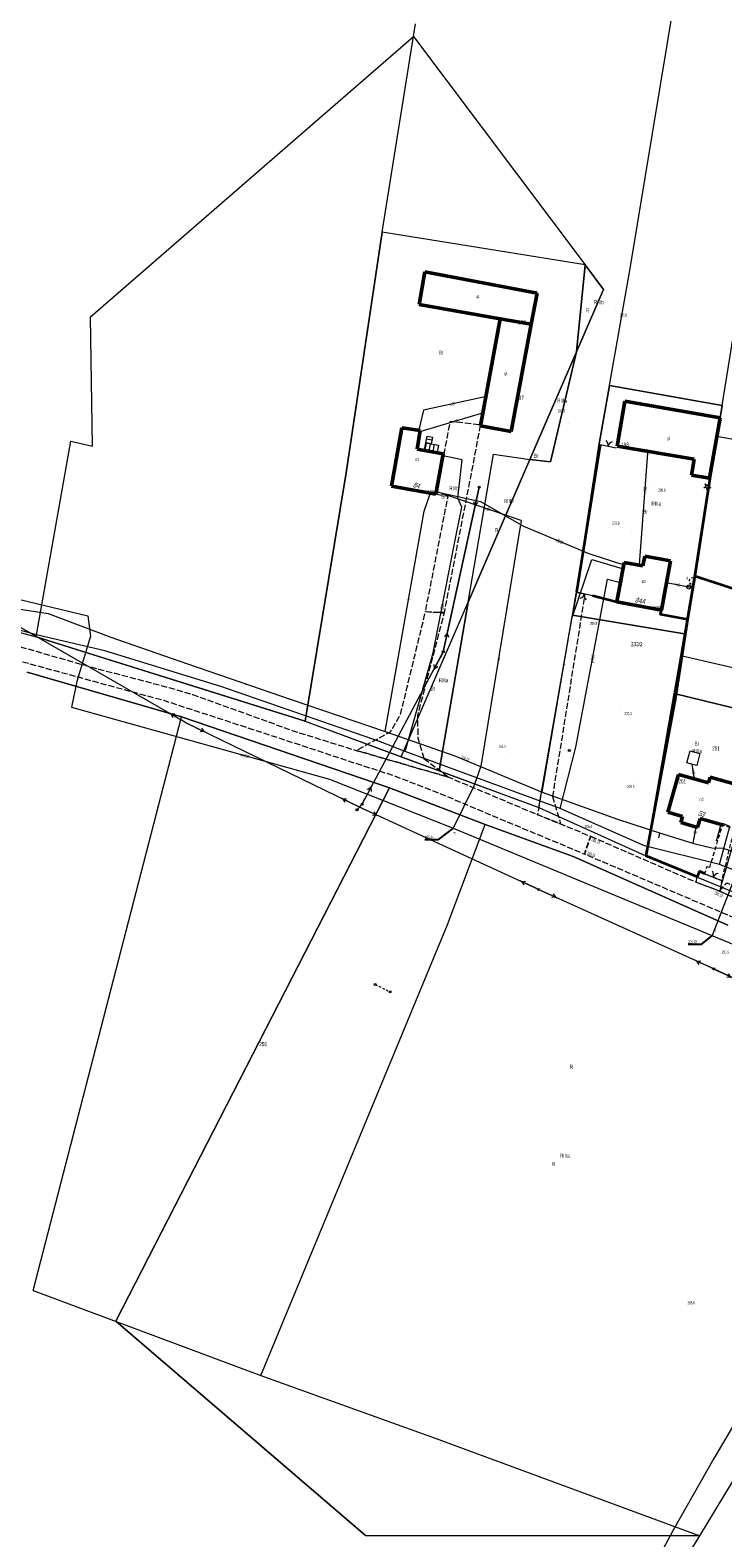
# Model space of a CAD drawing. Header units: metres. Extents: x 7575234 to 29552328, y 2827892 to 11288514.
# Tile 6 of 50: x 7578561 to 7578731, y 5633429 to 5633800. Entities that reach past the tile are written whole.
import ezdxf
from ezdxf.enums import TextEntityAlignment as Align

# ---------------------------------------------------------------- set-up
doc = ezdxf.new("R2010")
doc.units = ezdxf.units.M
for name, pattern in [('1.5_0.5', [2, 1.5, -0.5]), ('219-500', [0]), ('egkk-500', [0]), ('egug-500', [0]), ('ktok02-500', [0]), ('mz1.0_0.5', [1.5, 1, -0.5]), ('pe04-500', [0]), ('sm05_500', [1, 0.5, -0.5])]:
    doc.linetypes.add(name, pattern=pattern)
for name, color, linetype in [('209-oznaczenie konturu klasyfikacyjnego', 7, 'Continuous'), ('210-oznaczenie konturu użytku gruntowego', 7, 'Continuous'), ('211-numer działki ewidencyjnej', 7, 'Continuous'), ('217-kontur klasyfikacyjny', 7, 'Continuous'), ('218-kontur użytku gruntowego', 7, 'Continuous'), ('219-działka ewidencyjna', 7, 'Continuous'), ('312-budynek ewidencyjny', 7, 'Continuous'), ('312-oznaczenie budynku ewidencyjnego', 7, 'Continuous'), ('312-oznaczenie budynku ewidencyjnego-Atr117', 7, 'Continuous'), ('352-schody', 7, 'Continuous'), ('Adres nieruchomości (na budynku)', 7, 'Continuous'), ('brama (linia)', 7, 'Continuous'), ('brama (linia) - symbol', 7, 'Continuous'), ('chodnik (powierzchnia)', 7, 'Continuous'), ('drzewo iglaste (punkt)', 7, 'Continuous'), ('drzewo liściaste (punkt)', 7, 'Continuous'), ('jezdnia', 7, 'Continuous'), ('jezdnia (powierzchnia)', 7, 'Continuous'), ('komora podziemna - przewód kanalizacyjny (powierzchnia)', 7, 'Continuous'), ('ogrodzenie trwałe (linia)', 7, 'Continuous'), ('osadnik kanalizacji lokalnej (dół Chambeau) (punkt)', 7, 'Continuous'), ('osadnik kanalizacji lokalnej (dół Chambeau) (punkt)-Atr17', 7, 'Continuous'), ('przewód elektroenergetyczny (linia)', 7, 'Continuous'), ('przewód elektroenergetyczny (linia)-Atr1', 7, 'Continuous'), ('przewód elektroenergetyczny niskiego napięcia (linia)', 7, 'Continuous'), ('przewód elektroenergetyczny niskiego napięcia (linia) - symbol', 7, 'Continuous'), ('przewód gazowy (linia)', 7, 'Continuous'), ('przewód gazowy (linia)-Atr1', 7, 'Continuous'), ('przewód kanalizacyjny (linia)', 7, 'Continuous'), ('przewód kanalizacyjny (linia)-Atr1', 7, 'Continuous'), ('przewód telekomunikacyjny (linia) - podziemny', 7, 'Continuous'), ('przewód telekomunikacyjny (linia) - podziemny-Atr1', 7, 'Continuous'), ('przewód wodociągowy (linia)', 7, 'Continuous'), ('przewód wodociągowy (linia)-Atr1', 7, 'Continuous'), ('punkt o określonej wysokości (sieć telekomunikacyjna)', 7, 'Continuous'), ('punkt o określonej wysokości (sieć telekomunikacyjna)-Atr3', 7, 'Continuous'), ('punkt o określonej wysokości (sieć wodociągowa)', 7, 'Continuous'), ('punkt o określonej wysokości (sieć wodociągowa)-Atr2', 7, 'Continuous'), ('punkt wysokościowy naturalny', 7, 'Continuous'), ('punkt wysokościowy naturalny-Atr2', 7, 'Continuous'), ('punkt wysokościowy sztuczny', 7, 'Continuous'), ('punkt wysokościowy sztuczny-Atr2', 7, 'Continuous'), ('słup (punkt)', 7, 'Continuous'), ('słup łączony (linia)', 7, 'Continuous'), ('słup łączony (linia) - symbol', 7, 'Continuous'), ('zasuwa - siec wodociągowa (punkt)', 7, 'Continuous'), ('zasuwa - siec wodociągowa (punkt)-Atr17', 7, 'Continuous')]:
    doc.layers.add(name, color=color, linetype=linetype)
doc.styles.get("Standard").update_dxf_attribs({"font": 'ARIALN.TTF'})
doc.linetypes.add('902-500', pattern='A,3.75,0,[1,ksztalty.shx,S=0.5,R=0,X=0,Y=0],3.75', length=7.5)

# ---------------------------------------------------------------- blocks, each defined once
blk = doc.blocks.new('PW01')
at = {"linetype": 'Continuous', "lineweight": 13}
h = blk.add_hatch(color=0, dxfattribs=at)
edge = h.paths.add_edge_path()
edge.add_arc((0, 0), 0.045, 0, 360)
blk = doc.blocks.new('US25')
at = {"linetype": 'Continuous', "lineweight": 0}
h = blk.add_hatch(color=0, dxfattribs=at)
edge = h.paths.add_edge_path()
edge.add_arc((0, 0), 0.2, 0, 360)
blk = doc.blocks.new('SM04')
at = {"color": 0, "linetype": 'Continuous', "lineweight": 13}
blk.add_circle((0, 0), 0.25, dxfattribs=at)
blk = doc.blocks.new('US07')
at = {"color": 0, "linetype": 'Continuous', "lineweight": 13}
for q in [(-0.5, 0), (0.5, 0)]:
    blk.add_line((0, 0), q, dxfattribs=at)
blk.add_circle((0, 0), 0.5, dxfattribs=at)
blk = doc.blocks.new('PW02')
at = {"linetype": 'Continuous', "lineweight": 13}
h = blk.add_hatch(color=0, dxfattribs=at)
edge = h.paths.add_edge_path()
edge.add_arc((0, 0), 0.045, 0, 360)
blk = doc.blocks.new('OP011')
at = {"linetype": 'Continuous', "lineweight": 13}
h = blk.add_hatch(color=0, dxfattribs=at)
edge = h.paths.add_edge_path()
edge.add_arc((0, 0), 0.05, 0, 360)
at = {"color": 0, "linetype": 'Continuous', "lineweight": 13}
for p, q in [((-0.828, -0.268), (-0.283, 0.093)), ((-0.283, 0.093), (-0.512, 0.706)), ((-0.512, 0.706), (0, 0.299)), ((0, 0.299), (0.512, 0.706)), ((0.512, 0.706), (0.283, 0.093)), ((0.283, 0.093), (0.828, -0.268)), ((-0.175, -0.24), (-0.828, -0.268)), ((0, -0.87), (-0.175, -0.24)), ((0.175, -0.24), (0, -0.87)), ((0.828, -0.268), (0.175, -0.24))]:
    blk.add_line(p, q, dxfattribs=at)
blk = doc.blocks.new('OP021')
at = {"linetype": 'Continuous', "lineweight": 13}
h = blk.add_hatch(color=0, dxfattribs=at)
edge = h.paths.add_edge_path()
edge.add_arc((0, 0), 0.05, 0, 360)
at = {"color": 0, "linetype": 'Continuous', "lineweight": 13}
for centre, start, end in [((-0.38, 0.124), 121.308, 202.548), ((0, 0.4), 49.272, 130.728), ((0.38, 0.124), 337.452, 58.692), ((-0.235, -0.324), 193.221, 274.871), ((0.235, -0.324), 265.129, 346.779)]:
    blk.add_arc(centre, 0.4, start, end, dxfattribs=at)
blk = doc.blocks.new('PE04')
at = {"color": 0, "linetype": 'Continuous', "lineweight": 13}
for p, q in [((0.65, 0), (0, 0)), ((0.65, 0), (1.65, 0)), ((1.65, 0), (2.65, 0)), ((2.65, 0), (3.65, 0)), ((3.65, 0), (4.65, 0)), ((4.65, 0), (3.784, 0.5)), ((4.65, 0), (3.784, -0.5)), ((4.65, 0), (5, 0))]:
    blk.add_line(p, q, dxfattribs=at)
blk = doc.blocks.new('SM05')
at = {"color": 0, "linetype": 'Continuous', "lineweight": 13}
blk.add_circle((0, 0), 0.25, dxfattribs=at)
blk = doc.blocks.new('OK02')
at = {"color": 0, "linetype": 'Continuous', "lineweight": 0}
for centre, start, end in [((-1.5, 0), 0, 60), ((1.5, 0), 120, 180)]:
    blk.add_arc(centre, 1.5, start, end, dxfattribs=at)

msp = doc.modelspace()

# ---------------------------------------------------------------- linework, layer by layer
at = {"layer": '217-kontur klasyfikacyjny', "color": 92, "linetype": 'egkk-500', "lineweight": 18, "flags": 128}
for points in [[(7578575.68, 5633729.79), (7578655.29, 5633798.84)], [(7578655.29, 5633798.84), (7578697.53, 5633742.56)], [(7578647.58, 5633750.67), (7578638.68, 5633691.32)], [(7578697.53, 5633742.56), (7578647.58, 5633750.67)], [(7578695.41, 5633721.19), (7578697.53, 5633742.56)], [(7578697.53, 5633742.56), (7578702.05, 5633736.54)], [(7578702.05, 5633736.54), (7578695.41, 5633721.19)], [(7578576.13, 5633697.95), (7578575.68, 5633729.79)], [(7578683.93, 5633694.66), (7578695.41, 5633721.19)], [(7578695.41, 5633721.19), (7578689, 5633694.03)], [(7578701.04, 5633698.52), (7578703.57, 5633712.85)], [(7578703.57, 5633712.85), (7578731.3, 5633707.97)], [(7578730.8, 5633704.87), (7578730.02, 5633700.34)], [(7578731.3, 5633707.97), (7578730.8, 5633704.87)], [(7578562.3, 5633650.91), (7578570.83, 5633699.15)], [(7578570.83, 5633699.15), (7578576.13, 5633697.95)], [(7578695.36, 5633661.46), (7578701.04, 5633698.52)], [(7578730.02, 5633700.34), (7578728.23, 5633690)], [(7578668.72, 5633659.49), (7578674.96, 5633695.96)], [(7578683.93, 5633694.66), (7578668.72, 5633659.49)], [(7578674.96, 5633695.96), (7578683.93, 5633694.66)], [(7578689, 5633694.03), (7578683.93, 5633694.66)], [(7578638.68, 5633691.32), (7578628.6, 5633630.15)], [(7578728.23, 5633690), (7578724.4, 5633665.82)], [(7578484.36, 5633672.24), (7578562.3, 5633650.91)], [(7578724.4, 5633665.82), (7578722.05, 5633651.65)], [(7578694.45, 5633656.27), (7578695.36, 5633661.46)], [(7578652.25, 5633621.42), (7578668.72, 5633659.49)], [(7578668.72, 5633659.49), (7578661.61, 5633617.97)], [(7578722.05, 5633651.65), (7578694.45, 5633656.27)], [(7578598.06, 5633631.26), (7578560.05, 5633642.28)], [(7578712.53, 5633596.99), (7578719.53, 5633636.99)], [(7578719.53, 5633636.99), (7578737.62, 5633632.53)], [(7578649.32, 5633613.73), (7578598.06, 5633631.26)], [(7578628.6, 5633630.15), (7578652.25, 5633621.42)], [(7578652.25, 5633621.42), (7578661.61, 5633617.97)], [(7578731.38, 5633590.73), (7578740.42, 5633622.03)], [(7578661.61, 5633617.97), (7578686.12, 5633608.92)], [(7578581.89, 5633482.35), (7578649.32, 5633613.73)], [(7578672.96, 5633604.7), (7578649.32, 5633613.73)], [(7578686.12, 5633608.92), (7578712.53, 5633596.99)], [(7578694.59, 5633596.85), (7578672.96, 5633604.7)], [(7578712.53, 5633596.99), (7578725.39, 5633591.67)], [(7578732.71, 5633579.89), (7578694.59, 5633596.85)], [(7578725.39, 5633591.67), (7578731, 5633589.38)], [(7578731, 5633589.38), (7578731.38, 5633590.73)], [(7578643.45, 5633429.58), (7578581.89, 5633482.35)], [(7578725.84, 5633429.52), (7578752.07, 5633472.98)], [(7578725.84, 5633429.52), (7578643.45, 5633429.58)], [(7578712.11, 5633407.26), (7578725.84, 5633429.52)]]:
    msp.add_lwpolyline(points, dxfattribs=at)
at = {"layer": '218-kontur użytku gruntowego', "color": 3, "linetype": 'egug-500', "lineweight": 18, "flags": 128}
for points in [[(7578575.68, 5633729.79), (7578655.29, 5633798.84)], [(7578655.29, 5633798.84), (7578697.53, 5633742.56)], [(7578647.58, 5633750.67), (7578638.68, 5633691.32)], [(7578697.53, 5633742.56), (7578647.58, 5633750.67)], [(7578697.53, 5633742.56), (7578695.41, 5633721.19)], [(7578702.05, 5633736.54), (7578697.53, 5633742.56)], [(7578695.41, 5633721.19), (7578702.05, 5633736.54)], [(7578576.13, 5633697.95), (7578575.68, 5633729.79)], [(7578695.41, 5633721.19), (7578683.93, 5633694.66)], [(7578689, 5633694.03), (7578695.41, 5633721.19)], [(7578703.57, 5633712.85), (7578701.04, 5633698.52)], [(7578731.3, 5633707.97), (7578703.57, 5633712.85)], [(7578730.02, 5633700.34), (7578730.8, 5633704.87)], [(7578730.8, 5633704.87), (7578731.3, 5633707.97)], [(7578562.3, 5633650.91), (7578570.83, 5633699.15)], [(7578570.83, 5633699.15), (7578576.13, 5633697.95)], [(7578701.04, 5633698.52), (7578695.36, 5633661.46)], [(7578728.23, 5633690), (7578730.02, 5633700.34)], [(7578668.72, 5633659.49), (7578674.96, 5633695.96)], [(7578668.72, 5633659.49), (7578683.93, 5633694.66)], [(7578674.96, 5633695.96), (7578683.93, 5633694.66)], [(7578683.93, 5633694.66), (7578689, 5633694.03)], [(7578638.68, 5633691.32), (7578628.6, 5633630.15)], [(7578724.4, 5633665.82), (7578728.23, 5633690)], [(7578484.36, 5633672.24), (7578562.3, 5633650.91)], [(7578722.05, 5633651.65), (7578724.4, 5633665.82)], [(7578695.36, 5633661.46), (7578694.45, 5633656.27)], [(7578652.25, 5633621.42), (7578668.72, 5633659.49)], [(7578661.61, 5633617.97), (7578668.72, 5633659.49)], [(7578694.45, 5633656.27), (7578722.05, 5633651.65)], [(7578576.87, 5633646.35), (7578562.3, 5633650.91)], [(7578602.08, 5633638.46), (7578576.87, 5633646.35)], [(7578598.06, 5633631.26), (7578560.05, 5633642.28)], [(7578628.6, 5633630.15), (7578602.08, 5633638.46)], [(7578719.53, 5633636.99), (7578712.53, 5633596.99)], [(7578737.62, 5633632.53), (7578719.53, 5633636.99)], [(7578649.32, 5633613.73), (7578598.06, 5633631.26)], [(7578628.6, 5633630.15), (7578652.25, 5633621.42)], [(7578652.25, 5633621.42), (7578661.61, 5633617.97)], [(7578731.38, 5633590.73), (7578740.42, 5633622.03)], [(7578661.61, 5633617.97), (7578686.12, 5633608.92)], [(7578649.32, 5633613.73), (7578581.89, 5633482.35)], [(7578672.96, 5633604.7), (7578649.32, 5633613.73)], [(7578686.12, 5633608.92), (7578712.53, 5633596.99)], [(7578694.59, 5633596.85), (7578672.96, 5633604.7)], [(7578712.53, 5633596.99), (7578725.39, 5633591.67)], [(7578732.71, 5633579.89), (7578694.59, 5633596.85)], [(7578725.39, 5633591.67), (7578731, 5633589.38)], [(7578731, 5633589.38), (7578731.38, 5633590.73)], [(7578731, 5633589.38), (7578804.4, 5633559.35)], [(7578581.89, 5633482.35), (7578643.45, 5633429.58)], [(7578725.84, 5633429.52), (7578752.07, 5633472.98)], [(7578643.45, 5633429.58), (7578725.84, 5633429.52)], [(7578712.11, 5633407.26), (7578725.84, 5633429.52)]]:
    msp.add_lwpolyline(points, dxfattribs=at)
at = {"layer": '219-działka ewidencyjna', "color": 3, "linetype": '219-500', "lineweight": 18, "flags": 128}
for points in [[(7578708.66, 5633741.64), (7578728.82, 5633863.35)], [(7578647.58, 5633750.67), (7578655.79, 5633801.94)], [(7578638.68, 5633691.32), (7578647.58, 5633750.67)], [(7578730.8, 5633704.87), (7578738.13, 5633750.2)], [(7578701.04, 5633698.52), (7578708.66, 5633741.64)], [(7578730.02, 5633700.34), (7578730.8, 5633704.87)], [(7578695.36, 5633661.46), (7578701.04, 5633698.52)], [(7578728.23, 5633690), (7578730.02, 5633700.34)], [(7578730.02, 5633700.34), (7578874.18, 5633674.03)], [(7578628.6, 5633630.15), (7578638.68, 5633691.32)], [(7578724.4, 5633665.82), (7578728.23, 5633690)], [(7578484.36, 5633672.24), (7578562.3, 5633650.91)], [(7578721.17, 5633646.38), (7578724.4, 5633665.82)], [(7578724.4, 5633665.82), (7578750.64, 5633657.3)], [(7578686.12, 5633608.92), (7578695.36, 5633661.46)], [(7578562.3, 5633650.91), (7578628.6, 5633630.15)], [(7578712.53, 5633596.99), (7578721.17, 5633646.38)], [(7578721.17, 5633646.38), (7578745.71, 5633640.69)], [(7578560.05, 5633642.28), (7578598.06, 5633631.26)], [(7578561.53, 5633489.96), (7578598.06, 5633631.26)], [(7578598.06, 5633631.26), (7578649.32, 5633613.73)], [(7578628.6, 5633630.15), (7578686.12, 5633608.92)], [(7578731.38, 5633590.73), (7578740.42, 5633622.03)], [(7578649.32, 5633613.73), (7578672.96, 5633604.7)], [(7578686.12, 5633608.92), (7578712.53, 5633596.99)], [(7578663.57, 5633579.86), (7578672.96, 5633604.7)], [(7578672.96, 5633604.7), (7578694.59, 5633596.85)], [(7578712.53, 5633596.99), (7578725.39, 5633591.67)], [(7578694.59, 5633596.85), (7578732.71, 5633579.89)], [(7578725.39, 5633591.67), (7578731, 5633589.38)], [(7578731, 5633589.38), (7578731.38, 5633590.73)], [(7578731, 5633589.38), (7578804.4, 5633559.35)], [(7578617.62, 5633468.99), (7578663.57, 5633579.86)], [(7578561.53, 5633489.96), (7578617.62, 5633468.99)], [(7578725.84, 5633429.52), (7578752.07, 5633472.98)], [(7578617.62, 5633468.99), (7578660.57, 5633453.54)], [(7578660.57, 5633453.54), (7578725.84, 5633429.52)], [(7578712.11, 5633407.26), (7578725.84, 5633429.52)]]:
    msp.add_lwpolyline(points, dxfattribs=at)
at = {"layer": '312-budynek ewidencyjny', "color": 7, "linetype": 'Continuous', "lineweight": 50, "flags": 128}
for points in [[(7578656.64, 5633732.82), (7578658.06, 5633740.86)], [(7578658.06, 5633740.86), (7578685.72, 5633735.57)], [(7578685.72, 5633735.57), (7578684.29, 5633727.93)], [(7578676.64, 5633729.28), (7578656.64, 5633732.82)], [(7578671.78, 5633702.94), (7578676.64, 5633729.28)], [(7578684.29, 5633727.93), (7578676.64, 5633729.28)], [(7578676.64, 5633729.28), (7578684.29, 5633727.93)], [(7578684.29, 5633727.93), (7578679.33, 5633701.53)], [(7578705.46, 5633697.9), (7578707.32, 5633709.04)], [(7578707.32, 5633709.04), (7578730.8, 5633704.87)], [(7578730.8, 5633704.87), (7578728.23, 5633690)], [(7578649.8, 5633688.06), (7578652.37, 5633702.47)], [(7578652.37, 5633702.47), (7578656.87, 5633701.75)], [(7578656.87, 5633701.75), (7578656.14, 5633697.21)], [(7578679.33, 5633701.53), (7578671.78, 5633702.94)], [(7578656.14, 5633697.21), (7578662.55, 5633696.04)], [(7578724.45, 5633694.73), (7578705.46, 5633697.9)], [(7578662.55, 5633696.04), (7578660.75, 5633686.12)], [(7578723.79, 5633690.74), (7578724.45, 5633694.73)], [(7578728.23, 5633690), (7578723.79, 5633690.74)], [(7578660.75, 5633686.12), (7578649.8, 5633688.06)], [(7578705.4, 5633659.6), (7578707.21, 5633669.26)], [(7578707.21, 5633669.26), (7578711.78, 5633668.4)], [(7578711.78, 5633668.4), (7578712.24, 5633670.86)], [(7578712.24, 5633670.86), (7578718.6, 5633669.66)], [(7578718.6, 5633669.66), (7578716.36, 5633657.55)], [(7578716.36, 5633657.55), (7578705.4, 5633659.6)], [(7578717.94, 5633607.75), (7578720.59, 5633617.08)], [(7578720.59, 5633617.08), (7578727.99, 5633614.97)], [(7578727.99, 5633614.97), (7578728.39, 5633616.37)], [(7578728.39, 5633616.37), (7578734.5, 5633614.63)], [(7578721.58, 5633606.66), (7578717.94, 5633607.75)], [(7578721.13, 5633605.18), (7578721.58, 5633606.66)], [(7578725.28, 5633604), (7578721.13, 5633605.18)], [(7578725.9, 5633606.18), (7578725.28, 5633604)], [(7578731.62, 5633604.55), (7578725.9, 5633606.18)]]:
    msp.add_lwpolyline(points, dxfattribs=at)
at = {"layer": '352-schody', "color": 7, "linetype": 'Continuous', "lineweight": 18}
for p, q in [((7578657.88, 5633696.61), (7578658.28, 5633698.72)), ((7578658.09, 5633696.57), (7578658.48, 5633698.68)), ((7578658.28, 5633698.72), (7578658.6, 5633700.42)), ((7578658.28, 5633698.72), (7578661.43, 5633698.13)), ((7578659.59, 5633698.47), (7578658.28, 5633698.72)), ((7578658.46, 5633699.7), (7578659.77, 5633699.45)), ((7578658.6, 5633700.42), (7578659.91, 5633700.17)), ((7578659.07, 5633696.39), (7578659.46, 5633698.5)), ((7578659.91, 5633700.17), (7578659.59, 5633698.47)), ((7578660.05, 5633696.2), (7578660.45, 5633698.31)), ((7578661.43, 5633698.13), (7578661.03, 5633696.02)), ((7578661.03, 5633696.02), (7578657.88, 5633696.61))]:
    msp.add_line(p, q, dxfattribs=at)
at = {"layer": 'brama (linia)', "color": 7, "linetype": 'ktok02-500', "lineweight": 18, "flags": 128}
for points in [[(7578701.25, 5633698.31), (7578705.18, 5633697.47)], [(7578699.37, 5633661.07), (7578695.43, 5633661.99)], [(7578727.08, 5633592.56), (7578731.17, 5633590.9)]]:
    msp.add_lwpolyline(points, dxfattribs=at)
at = {"layer": 'chodnik (powierzchnia)', "color": 7, "linetype": 'mz1.0_0.5', "lineweight": 18, "flags": 128}
msp.add_lwpolyline([(7578728.27, 5633594.14), (7578730.85, 5633602.73), (7578731.37, 5633604.62), (7578734.28, 5633603.77), (7578731.17, 5633590.9), (7578727.08, 5633592.56), (7578727.57, 5633594.37)], close=True, dxfattribs=at)
at = {"layer": 'jezdnia', "color": 7, "linetype": '1.5_0.5', "lineweight": 18, "flags": 128}
msp.add_lwpolyline([(7576814.97, 5633432.99), (7576821.29, 5633434.09), (7576828.05, 5633433.93), (7576845.92, 5633438.38), (7576857.34, 5633441.38), (7576874.51, 5633445.48), (7576895.46, 5633450.38), (7576934.92, 5633459.96), (7576965.12, 5633466.31), (7576983.9, 5633470.38), (7577020.56, 5633479), (7577039.69, 5633483.98), (7577047.46, 5633485.92), (7577052.86, 5633487.27), (7577082.29, 5633493.83), (7577144.48, 5633506.99), (7577174.86, 5633516.98), (7577220.08, 5633533.83), (7577236.29, 5633539.64), (7577239.97, 5633541.02), (7577247.99, 5633543.67), (7577251.54, 5633544.91), (7577265.86, 5633550.04), (7577309.27, 5633567.33), (7577337.62, 5633578.33), (7577370.51, 5633591.69), (7577377.78, 5633594.41), (7577416.04, 5633608.95), (7577436.51, 5633617.81), (7577469.35, 5633631.76), (7577482.81, 5633636.54), (7577508.71, 5633644.87), (7577538.71, 5633652.88), (7577566.92, 5633659.53), (7577575.36, 5633660.59), (7577622.75, 5633668.16), (7577679.73, 5633677.85), (7577694.03, 5633679.76), (7577708.15, 5633681.35), (7577788.04, 5633695.67), (7577921.76, 5633717.25), (7577936.1, 5633718.96), (7577976.06, 5633723.96), (7578012.41, 5633730.08), (7578024.4, 5633732.46), (7578124.31, 5633747.21), (7578163.44, 5633751.9), (7578175.69, 5633751.38), (7578188.76, 5633749.38), (7578196.05, 5633747.29), (7578245.48, 5633733.6), (7578263.38, 5633728.42), (7578270.26, 5633726.6), (7578284.25, 5633722.48), (7578342.24, 5633707.11), (7578386.81, 5633696.06), (7578393.06, 5633694.33), (7578440.2, 5633682.13), (7578481.89, 5633670.93), (7578503.43, 5633664.16), (7578577.73, 5633642.98), (7578581.69, 5633641.98), (7578595.26, 5633638.39), (7578600.77, 5633636.77), (7578625.78, 5633627.75), (7578641.12, 5633622.97), (7578663.95, 5633616.37), (7578685.89, 5633607.14), (7578691.5, 5633604.86), (7578698.93, 5633601.81), (7578697.39, 5633597.42), (7578673.78, 5633607.24), (7578662.71, 5633611.97), (7578650.44, 5633616.71), (7578640.16, 5633620.03), (7578625.02, 5633625.03), (7578593.97, 5633635.17), (7578534.92, 5633651.3), (7578502.51, 5633661.09), (7578480.99, 5633667.53), (7578439.49, 5633678.21), (7578391.84, 5633691.05), (7578341.51, 5633704.14), (7578315.07, 5633710.96), (7578283.8, 5633719.44), (7578244.74, 5633730.77), (7578205.34, 5633741.58), (7578195.01, 5633744.36), (7578187.87, 5633745.61), (7578175.44, 5633747.73), (7578163.33, 5633748.02), (7578125.11, 5633743.46), (7578097.51, 5633739.74), (7578027.93, 5633729.29), (7577976.45, 5633720.63), (7577936.31, 5633715.52), (7577921.84, 5633713.39), (7577891.64, 5633708.36), (7577793.51, 5633693.36), (7577786.44, 5633692.05), (7577739.44, 5633682.57), (7577730.87, 5633680.68), (7577710.33, 5633678.12), (7577702.62, 5633677.1), (7577694.71, 5633676.27), (7577572.51, 5633656.49), (7577539.75, 5633649.7), (7577509.69, 5633641.88), (7577483.84, 5633633.53), (7577470.32, 5633628.55), (7577437.81, 5633614.87), (7577424.55, 5633608.93), (7577416.84, 5633606.02), (7577391.15, 5633595.8), (7577370.89, 5633588.32), (7577338.24, 5633575.14), (7577310.22, 5633564.14), (7577266.97, 5633547.22), (7577236.79, 5633536.51), (7577220.83, 5633530.67), (7577176.27, 5633514.16), (7577144.81, 5633503.58), (7577083.41, 5633490.73), (7577054.85, 5633484.45), (7577020.5, 5633475.86), (7576966.64, 5633463.57), (7576875, 5633442.76), (7576849.25, 5633436.66), (7576828.66, 5633430.35), (7576821.94, 5633430.66), (7576815.4, 5633429.26), (7576791.1, 5633425.9), (7576772.88, 5633422.06), (7576755.65, 5633416.36), (7576747.3, 5633414.05), (7576710.12, 5633403.61), (7576727.64, 5633412.11), (7576754.77, 5633419.98), (7576772.44, 5633425.36), (7576787.04, 5633429.53), (7576801.81, 5633430.6), (7576813.14, 5633431.56)], close=True, dxfattribs=at)
at = {"layer": 'jezdnia (powierzchnia)', "color": 7, "linetype": '1.5_0.5', "lineweight": 18, "flags": 128}
for points in [[(7578660.77, 5633686.06), (7578662.74, 5633695.48), (7578664.34, 5633704.08), (7578671.75, 5633703.25), (7578669.56, 5633691.7), (7578662.79, 5633656.86), (7578658.22, 5633657.15), (7578663.78, 5633685.55)], [(7578689.51, 5633611.63), (7578691.5, 5633604.86), (7578685.89, 5633607.14), (7578695.43, 5633661.99), (7578697.49, 5633661.48)], [(7578657.82, 5633620.99), (7578663.95, 5633616.37), (7578641.12, 5633622.97), (7578649.59, 5633627.57), (7578652.04, 5633631.72), (7578658.22, 5633657.15), (7578662.79, 5633656.86), (7578656.23, 5633631.49), (7578656.34, 5633626.03)], [(7578698.93, 5633601.81), (7578724.96, 5633590.49), (7578730.71, 5633588.31), (7578736.29, 5633585.84), (7578752.23, 5633579), (7578773.09, 5633570.1), (7578764.71, 5633568.66), (7578734.59, 5633581.6), (7578697.39, 5633597.42)], [(7578730.71, 5633588.31), (7578724.96, 5633590.49), (7578725.15, 5633591.83), (7578725.73, 5633593.19), (7578727.08, 5633592.56), (7578731.17, 5633590.9)], [(7578730.71, 5633588.31), (7578732.48, 5633590.35), (7578736, 5633588.9), (7578735.62, 5633588.43), (7578734.84, 5633586.47)]]:
    msp.add_lwpolyline(points, close=True, dxfattribs=at)
at = {"layer": 'komora podziemna - przewód kanalizacyjny (powierzchnia)', "color": 34, "linetype": 'Continuous', "lineweight": 18, "flags": 128}
msp.add_lwpolyline([(7578722.63, 5633619.93), (7578723.42, 5633622.87), (7578725.85, 5633622.22), (7578725.06, 5633619.28)], close=True, dxfattribs=at)
at = {"layer": 'ogrodzenie trwałe (linia)', "color": 7, "linetype": '902-500', "lineweight": 35, "flags": 128}
for points in [[(7578701.25, 5633698.31), (7578695.43, 5633661.99)], [(7578728.08, 5633689.84), (7578728.31, 5633689.87), (7578724.6, 5633665.99), (7578722.77, 5633655.18), (7578716.11, 5633656.46), (7578716.36, 5633657.55)], [(7578724.6, 5633665.99), (7578750.49, 5633657.42)], [(7578705.38, 5633659.45), (7578699.37, 5633661.07)], [(7578722.77, 5633655.18), (7578719.85, 5633636.09), (7578712.55, 5633597)], [(7578725.15, 5633591.83), (7578712.55, 5633597)], [(7578725.73, 5633593.19), (7578725.15, 5633591.83)], [(7578727.08, 5633592.56), (7578725.73, 5633593.19)]]:
    msp.add_lwpolyline(points, dxfattribs=at)
at = {"layer": 'przewód elektroenergetyczny (linia)', "color": 1, "linetype": 'Continuous', "lineweight": 18, "flags": 128}
for points in [[(7578672.48, 5633706.1), (7578657.04, 5633701.5)], [(7578710.99, 5633668.75), (7578712.97, 5633696.21)]]:
    msp.add_lwpolyline(points, dxfattribs=at)
at = {"layer": 'przewód elektroenergetyczny niskiego napięcia (linia)', "color": 1, "linetype": 'pe04-500', "lineweight": 18, "flags": 128}
for points in [[(7578662.61, 5633647.25), (7578671.44, 5633687.83)], [(7578671.44, 5633687.83), (7578662.61, 5633647.25)], [(7578599.5, 5633629.63), (7578553.75, 5633655.93)], [(7578642.59, 5633609.71), (7578662.61, 5633647.25)], [(7578641.94, 5633609), (7578599.5, 5633629.63)], [(7578686.07, 5633588.73), (7578641.94, 5633609)], [(7578729.27, 5633569.14), (7578686.07, 5633588.73)], [(7578772.71, 5633548.64), (7578729.27, 5633569.14)]]:
    msp.add_lwpolyline(points, dxfattribs=at)
at = {"layer": 'przewód gazowy (linia)', "color": 40, "linetype": 'Continuous', "lineweight": 18, "flags": 128}
for points in [[(7578775.89, 5633576.48), (7578736.34, 5633592.68), (7578730.67, 5633594.85), (7578712.21, 5633599.49), (7578691.38, 5633608.66), (7578653.23, 5633622.71), (7578647.15, 5633625.11), (7578607.76, 5633638.72), (7578579.2, 5633647.48), (7578562.7, 5633651.4), (7578508.16, 5633666.25), (7578440.52, 5633684.64), (7578386.94, 5633699.84), (7578378.4, 5633702.66)], [(7578653.23, 5633622.71), (7578660.12, 5633647.02), (7578665.3, 5633673.54), (7578667.15, 5633682.85), (7578666.18, 5633685.14), (7578667.23, 5633694.53), (7578662.15, 5633695.6)], [(7578691.38, 5633608.66), (7578695.25, 5633623.81), (7578703.06, 5633665.17), (7578706.29, 5633664.37)], [(7578730.67, 5633594.85), (7578733.2, 5633604.24), (7578731.46, 5633604.93)]]:
    msp.add_lwpolyline(points, dxfattribs=at)
at = {"layer": 'przewód kanalizacyjny (linia)', "color": 34, "linetype": 'Continuous', "lineweight": 18, "flags": 128}
for points in [[(7578717.63, 5633664.34), (7578723.11, 5633663.23)], [(7578724.53, 5633615.96), (7578723.95, 5633619.58)]]:
    msp.add_lwpolyline(points, dxfattribs=at)
at = {"layer": 'przewód telekomunikacyjny (linia) - podziemny', "color": 30, "linetype": 'Continuous', "lineweight": 18, "flags": 128}
for points in [[(7578648.32, 5633627.67), (7578657.93, 5633681.92), (7578659.42, 5633686.41)], [(7578686.94, 5633612.71), (7578694.32, 5633655.49), (7578699.24, 5633670.03), (7578706.91, 5633667.66)], [(7578554.05, 5633658.41), (7578565.24, 5633656.71), (7578580.68, 5633650.85), (7578597.4, 5633645.05), (7578625.1, 5633635.52), (7578648.32, 5633627.67), (7578665.44, 5633621.66), (7578686.94, 5633612.71), (7578705.5, 5633606.01), (7578715.91, 5633602.71), (7578715.6, 5633601.43)], [(7578715.91, 5633602.71), (7578724.32, 5633600.05), (7578728.77, 5633598.95), (7578731.5, 5633598.89), (7578735.66, 5633597.57), (7578739.21, 5633608.64), (7578743.52, 5633621.6), (7578746.97, 5633628.27), (7578754.29, 5633633.81), (7578761.21, 5633638.53), (7578766.58, 5633638.63), (7578778.05, 5633635.12)], [(7578724.18, 5633600.09), (7578724.91, 5633604.1)], [(7578802.1, 5633568.29), (7578799.32, 5633561.26), (7578793.96, 5633550.58), (7578782.26, 5633533.13), (7578762.98, 5633502.6), (7578756.46, 5633492.05), (7578740, 5633466.81), (7578729.3, 5633448.53), (7578719.27, 5633430.87), (7578695.75, 5633386.96), (7578686.15, 5633365.15), (7578683.32, 5633355.93), (7578679.84, 5633323.79), (7578676.78, 5633301.37)]]:
    msp.add_lwpolyline(points, dxfattribs=at)
at = {"layer": 'przewód wodociągowy (linia)', "color": 5, "linetype": 'Continuous', "lineweight": 18, "flags": 128}
for points in [[(7578673.22, 5633710.15), (7578657.75, 5633706.75), (7578656.52, 5633701.61)], [(7578393.79, 5633705.88), (7578404.02, 5633704.42), (7578507.1, 5633675.32), (7578553.47, 5633661.28), (7578574.98, 5633656.09), (7578575.63, 5633651.15), (7578572.33, 5633639.98), (7578570.96, 5633633.59), (7578634.58, 5633615.87), (7578665.02, 5633603.86), (7578760.86, 5633564.1)], [(7578660.62, 5633686.79), (7578671.81, 5633684.25), (7578682.37, 5633678.2), (7578698.44, 5633671.48), (7578707.11, 5633668.71)], [(7578681.82, 5633679.58), (7578660.63, 5633686.82)], [(7578681.82, 5633679.58), (7578671.83, 5633619.09), (7578670.09, 5633614.16), (7578665.02, 5633603.86)], [(7578746.2, 5633612.9), (7578745.5, 5633613.09), (7578742.8, 5633614.13), (7578741.02, 5633609.37), (7578738.47, 5633602.13), (7578728.88, 5633577.37)], [(7578731, 5633604.73), (7578729.81, 5633600.58)]]:
    msp.add_lwpolyline(points, dxfattribs=at)
at = {"layer": 'punkt o określonej wysokości (sieć wodociągowa)-Atr2', "color": 5, "flags": 128}
for points in [[(7578665.02, 5633603.86), (7578661.26, 5633600.97), (7578658.087, 5633600.97)], [(7578728.88, 5633577.37), (7578726.06, 5633575.18), (7578722.919, 5633575.18)]]:
    msp.add_lwpolyline(points, dxfattribs=at)
at = {"layer": 'słup łączony (linia)', "color": 7, "linetype": 'sm05_500', "lineweight": 18, "flags": 128}
msp.add_lwpolyline([(7578641.35, 5633608.33), (7578642.59, 5633609.71)], close=True, dxfattribs=at)
msp.add_lwpolyline([(7578645.84, 5633565.31), (7578649.49, 5633563.49)], dxfattribs=at)

# ---------------------------------------------------------------- block references
at = {"layer": 'brama (linia) - symbol', "color": 7, "linetype": 'Continuous', "lineweight": 18}
for p, rotation in [((7578703.215, 5633697.89), 347.935), ((7578697.4, 5633661.53), 166.857), ((7578729.125, 5633591.73), 337.909)]:
    msp.add_blockref('OK02', p, dxfattribs=dict(at, rotation=rotation))
at = {"layer": 'drzewo iglaste (punkt)', "color": 94, "linetype": 'Continuous', "lineweight": 13}
msp.add_blockref('OP011', (7578727.67, 5633687.95), dxfattribs=at)
at = {"layer": 'drzewo liściaste (punkt)', "color": 94, "linetype": 'Continuous', "lineweight": 13}
msp.add_blockref('OP021', (7578723.94, 5633664.69), dxfattribs=at)
at = {"layer": 'osadnik kanalizacji lokalnej (dół Chambeau) (punkt)', "color": 7, "linetype": 'Continuous', "lineweight": 18}
msp.add_blockref('US07', (7578723.11, 5633663.23), dxfattribs=at)
at = {"layer": 'przewód elektroenergetyczny niskiego napięcia (linia) - symbol', "color": 1, "linetype": 'Continuous', "lineweight": 18}
for p, rotation in [((7578671.44, 5633687.83), 257.724), ((7578662.61, 5633647.25), 77.724), ((7578662.61, 5633647.25), 241.929), ((7578599.5, 5633629.63), 150.107), ((7578599.5, 5633629.63), 334.076), ((7578642.59, 5633609.71), 61.929), ((7578641.94, 5633609), 154.076), ((7578641.94, 5633609), 335.33), ((7578686.07, 5633588.73), 155.33), ((7578686.07, 5633588.73), 335.607), ((7578729.27, 5633569.14), 155.607), ((7578729.27, 5633569.14), 334.737)]:
    msp.add_blockref('PE04', p, dxfattribs=dict(at, rotation=rotation))
at = {"layer": 'punkt o określonej wysokości (sieć telekomunikacyjna)', "color": 30, "linetype": 'Continuous', "lineweight": 13}
msp.add_blockref('PW01', (7578665.44, 5633621.66), dxfattribs=at)
at = {"layer": 'punkt o określonej wysokości (sieć wodociągowa)', "color": 5, "linetype": 'Continuous', "lineweight": 13}
for p, rotation in [((7578665.02, 5633603.86), 63.79200000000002), ((7578728.88, 5633577.37), 68.828)]:
    msp.add_blockref('PW01', p, dxfattribs=dict(at, rotation=rotation))
at = {"layer": 'punkt wysokościowy naturalny', "color": 7, "linetype": 'Continuous', "lineweight": 13}
for p in [(7578705.14, 5633731.29), (7578693.36, 5633703.55), (7578713.41, 5633687.95), (7578709.06, 5633676.75), (7578698.58, 5633651.06), (7578706.05, 5633632.72), (7578677.96, 5633620.66), (7578709.59, 5633615.57), (7578696.74, 5633604.86), (7578698.93, 5633601.81), (7578731.12, 5633574.08), (7578720.19, 5633487.6)]:
    msp.add_blockref('PW01', p, dxfattribs=at)
at = {"layer": 'punkt wysokościowy sztuczny', "color": 7, "linetype": 'Continuous', "lineweight": 13}
for p in [(7578698.93, 5633601.81), (7578697.39, 5633597.42)]:
    msp.add_blockref('PW02', p, dxfattribs=at)
at = {"layer": 'słup (punkt)', "color": 7, "linetype": 'Continuous', "lineweight": 18}
for p in [(7578671.44, 5633687.83), (7578662.61, 5633647.25), (7578693.66, 5633622.96), (7578686.07, 5633588.73), (7578729.27, 5633569.14)]:
    msp.add_blockref('SM04', p, dxfattribs=at)
at = {"layer": 'słup łączony (linia) - symbol', "color": 7, "linetype": 'Continuous', "lineweight": 18}
for p in [(7578641.35, 5633608.33), (7578642.59, 5633609.71), (7578645.84, 5633565.31), (7578649.49, 5633563.49)]:
    msp.add_blockref('SM05', p, dxfattribs=at)
at = {"layer": 'zasuwa - siec wodociągowa (punkt)', "color": 7, "linetype": 'Continuous', "lineweight": 13}
for p, rotation in [((7578665.02, 5633603.86), 63.79200000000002), ((7578728.88, 5633577.37), 68.828)]:
    msp.add_blockref('US25', p, dxfattribs=dict(at, rotation=rotation))

# ---------------------------------------------------------------- texts
at = {"layer": '209-oznaczenie konturu klasyfikacyjnego', "color": 92, "linetype": 'Continuous', "lineweight": 18, "width": 0.79}
for s, p in [('RIIIb', (7578699.73, 5633732.88)), ('RIIIa', (7578690.67, 5633708.61)), ('RIIIb', (7578664.07, 5633687.05)), ('RIIIb', (7578677.53, 5633683.92)), ('RIIIa', (7578713.88, 5633683.25)), ('RIIIa', (7578661.49, 5633639.73)), ('RIIIa', (7578723.96, 5633622.35)), ('RIIIa', (7578691.36, 5633522.63))]:
    msp.add_text(s, height=1, dxfattribs=at).set_placement(p)
at = {"layer": '210-oznaczenie konturu użytku gruntowego', "color": 3, "linetype": 'Continuous', "lineweight": 18, "width": 0.79}
for s, p in [('R', (7578697.73, 5633730.88)), ('Br', (7578661.52, 5633720.44)), ('Br', (7578684.93, 5633695.03)), ('Br', (7578662.07, 5633685.05)), ('Br', (7578711.88, 5633681.25)), ('R', (7578675.33, 5633676.73)), ('Br', (7578659.49, 5633637.73)), ('Br', (7578724.52, 5633624.14)), ('R', (7578693.74, 5633544.53)), ('R', (7578689.36, 5633520.63))]:
    msp.add_text(s, height=1, dxfattribs=at).set_placement(p)
at = {"layer": '211-numer działki ewidencyjnej', "color": 3, "linetype": 'Continuous', "lineweight": 18, "width": 0.79}
for s, p in [('233/2', (7578708.86, 5633648.64)), ('251', (7578728.88, 5633623)), ('256', (7578617.25, 5633550.13))]:
    msp.add_text(s, height=1, dxfattribs=at).set_placement(p)
at = {"layer": '312-oznaczenie budynku ewidencyjnego', "color": 7, "linetype": 'Continuous', "lineweight": 18, "width": 0.79}
for s, p in [('196', (7578681.07, 5633728.93)), ('197', (7578680.59, 5633710.34)), ('198', (7578706.46, 5633698.81)), ('195', (7578658.61, 5633687.12)), ('199', (7578714.21, 5633658.55)), ('201', (7578720.53, 5633615.84))]:
    msp.add_text(s, height=1, dxfattribs=at).set_placement(p, align=Align.TOP_LEFT)
at = {"layer": '312-oznaczenie budynku ewidencyjnego-Atr117', "color": 7, "width": 0.667}
for s, p in [('g1', (7578671.18, 5633734.4)), ('g1', (7578678.04, 5633715.41)), ('g1', (7578718.13, 5633699.52)), ('m2', (7578656.18, 5633694.3)), ('m2', (7578712, 5633664.21)), ('m2', (7578726.22, 5633610.54))]:
    msp.add_text(s, height=0.75, dxfattribs=at).set_placement(p, align=Align.CENTER)
at = {"layer": 'Adres nieruchomości (na budynku)', "color": 7, "linetype": 'Continuous', "lineweight": 25, "oblique": 15, "width": 0.79}
for s, rotation, p in [('84', 345.528, (7578655.81, 5633687.66)), ('84A', 349.739, (7578711.01, 5633659.24)), ('53', 345.963, (7578726.05, 5633606.77))]:
    msp.add_text(s, height=1.25, rotation=rotation, dxfattribs=at).set_placement(p, align=Align.CENTER)
at = {"layer": 'osadnik kanalizacji lokalnej (dół Chambeau) (punkt)-Atr17', "color": 7, "width": 0.667}
msp.add_text('kl', height=0.75, dxfattribs=at).set_placement((7578722.41, 5633665))
at = {"layer": 'przewód elektroenergetyczny (linia)-Atr1', "color": 1, "width": 0.667}
for rotation, p in [(16.603, (7578664.98, 5633703.87)), (85.876, (7578712.27, 5633686.49))]:
    msp.add_text('eND', height=0.75, rotation=rotation, dxfattribs=at).set_placement(p, align=Align.MIDDLE_LEFT)
at = {"layer": 'przewód gazowy (linia)-Atr1', "color": 40, "width": 0.667}
for rotation, p in [(78.948, (7578662.07, 5633656.98)), (79.307, (7578699.16, 5633644.5))]:
    msp.add_text('gnD25', height=0.75, rotation=rotation, dxfattribs=at).set_placement(p, align=Align.MIDDLE_LEFT)
at = {"layer": 'przewód kanalizacyjny (linia)-Atr1', "color": 34, "width": 0.667}
for rotation, p in [(348.585, (7578719.76, 5633663.91)), (279.05, (7578724.16, 5633618.27))]:
    msp.add_text('ksD', height=0.75, rotation=rotation, dxfattribs=at).set_placement(p, align=Align.MIDDLE_LEFT)
at = {"layer": 'przewód telekomunikacyjny (linia) - podziemny-Atr1', "color": 30, "width": 0.667}
for s, rotation, p in [('t', 79.955, (7578654.06, 5633660.08)), ('t', 80.212, (7578692.34, 5633644)), ('t', 341.014, (7578613.83, 5633639.4)), ('t', 340.151, (7578702.53, 5633607.08)), ('tD', 79.647, (7578724.61, 5633602.43))]:
    msp.add_text(s, height=0.75, rotation=rotation, dxfattribs=at).set_placement(p, align=Align.MIDDLE_LEFT)
at = {"layer": 'przewód wodociągowy (linia)-Atr1', "color": 5, "width": 0.667}
for s, rotation, p in [('wlD', 12.41, (7578664.3, 5633708.19)), ('woD', 341.147, (7578672.7, 5633682.69)), ('wlD32', 337.307, (7578690.28, 5633674.89)), ('wo', 80.622, (7578676.11, 5633644.99)), ('wo110', 344.436, (7578612.62, 5633621.99))]:
    msp.add_text(s, height=0.75, rotation=rotation, dxfattribs=at).set_placement(p, align=Align.MIDDLE_LEFT)
at = {"layer": 'punkt o określonej wysokości (sieć telekomunikacyjna)-Atr3', "color": 30, "width": 0.667}
msp.add_text('204.79', height=0.75, rotation=337.399, dxfattribs=at).set_placement((7578666.85, 5633621.07))
at = {"layer": 'punkt o określonej wysokości (sieć wodociągowa)-Atr2', "color": 5, "width": 0.667}
for s, p in [('205.84', (7578658.087, 5633600.978)), ('205.78', (7578722.919, 5633575.188))]:
    msp.add_text(s, height=0.75, dxfattribs=at).set_placement(p, align=Align.BOTTOM_LEFT)
at = {"layer": 'punkt wysokościowy naturalny-Atr2', "color": 7, "width": 0.667}
for s, p in [('206.8', (7578706.1, 5633730.59)), ('206.3', (7578690.83, 5633706.98)), ('205.9', (7578715.57, 5633687.46)), ('205.9', (7578704.21, 5633679.34)), ('205.9', (7578698.75, 5633654.63)), ('206.0', (7578707.25, 5633632.41)), ('206.0', (7578676.18, 5633624.35)), ('206.3', (7578707.89, 5633614.45)), ('206.4', (7578697.44, 5633604.64))]:
    msp.add_text(s, height=0.75, dxfattribs=at).set_placement(p, align=Align.TOP_LEFT)
for p in [(7578731.23, 5633572.88), (7578722.79, 5633486.53)]:
    msp.add_text('205.8', height=0.75, dxfattribs=at).set_placement(p)
at = {"layer": 'punkt wysokościowy sztuczny-Atr2', "color": 7, "width": 0.667}
for s, rotation, p in [('206.15', 336.544, (7578699.05, 5633600.69)), ('206.16', 340.618, (7578697.89, 5633597.42)), ('206.13', 336.123, (7578729.32, 5633587.61))]:
    msp.add_text(s, height=0.75, rotation=rotation, dxfattribs=at).set_placement(p)
at = {"layer": 'zasuwa - siec wodociągowa (punkt)-Atr17', "color": 7, "width": 0.667}
for p in [(7578665.14, 5633602.31), (7578729.26, 5633578.3)]:
    msp.add_text('w', height=0.75, dxfattribs=at).set_placement(p)

doc.saveas('drawing.dxf')
